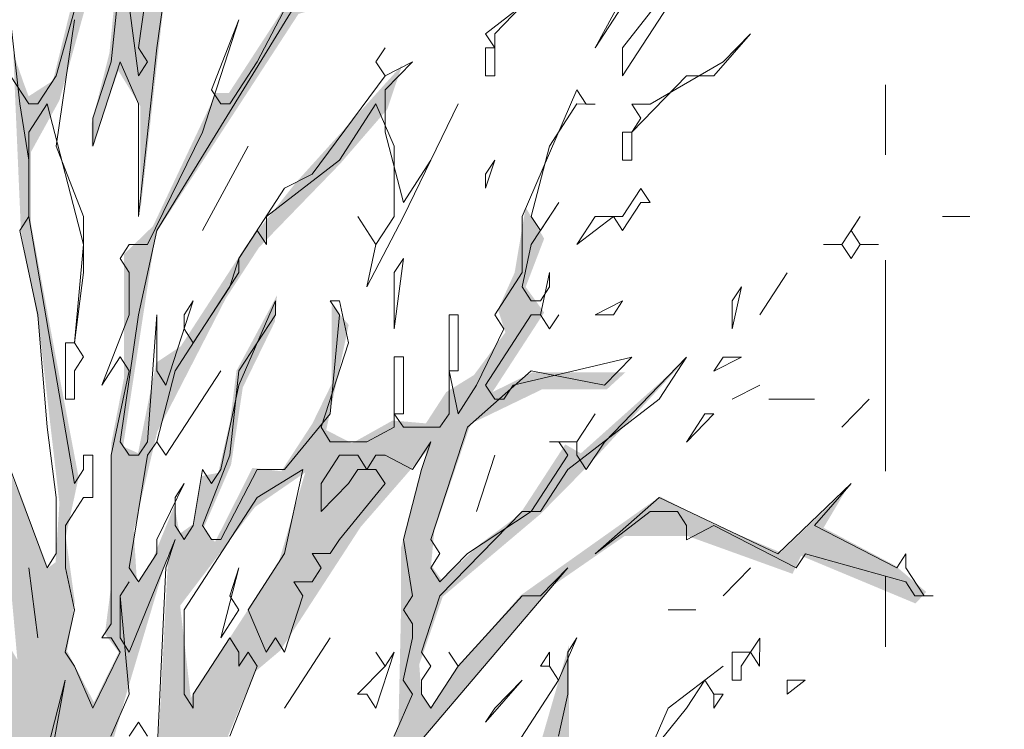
# Model space of a CAD drawing. Header units: metres. Extents: x -52 to 321, y -8 to 26.
# Tile 250 of 256: x 316.6 to 318, y 2.83 to 3.84. Entities that reach past the tile are written whole.
import ezdxf

# ---------------------------------------------------------------- set-up
doc = ezdxf.new("R2010")
doc.units = ezdxf.units.M
doc.header["$MEASUREMENT"] = 0
doc.linetypes.add('Schnittlinie', pattern=[0.6, 0.3, -0.15, 0, -0.15])
for name, color, linetype in [('60 Gelände 2D Übersicht', 7, 'Continuous'), ('70 PV-Anlage', 7, 'Continuous'), ('94 Genehmigungsplanung Bemaßung', 7, 'Continuous')]:
    doc.layers.add(name, color=color, linetype=linetype)
doc.styles.add('ERSTELLTER_STIL_2', font='arial.ttf')
doc.dimstyles.new('ERSTELLTER_STIL__1', dxfattribs={"dimtxt": 0.25, "dimasz": 0.19, "dimexe": 0.18, "dimexo": 0.1, "dimgap": 0, "dimtad": 1, "dimtih": 1, "dimtoh": 1, "dimzin": 0, "dimdsep": 46, "dimtxsty": 'ERSTELLTER_STIL_2', "dimblk": 'ARROWHEAD_6', "dimblk1": 'ARROWHEAD_6', "dimblk2": 'ARROWHEAD_6', "dimcen": 0.09, "dimclrd": 7, "dimclre": 7, "dimclrt": 7, "dimazin": 0, "dimtfac": 1, "dimtdec": 4, "dimtmove": 0, "dimatfit": 3, "dimfxl": 1, "dimtolj": 1, "dimtzin": 0, "dimarcsym": 0})

# ---------------------------------------------------------------- blocks, each defined once
blk = doc.blocks.new('Laubbäume 27[18]_2', base_point=(316.4916, -0.7656))
at = {"layer": '70 PV-Anlage', "linetype": 'Continuous', "lineweight": 0, "true_color": 0xffffff}
h = blk.add_hatch(color=7, dxfattribs=at)
h.paths.add_polyline_path([(318.0048, 1.7411), (317.9555, 1.7355), (317.9153, 1.6737), (317.8295, 1.6737), (317.7656, 1.6428), (317.698, 1.6119), (317.667, 1.5866), (317.5903, 1.6259), (317.53, 1.6259), (317.4908, 1.7004), (317.4442, 1.772), (317.4405, 1.8282), (317.4716, 1.8619), (317.5428, 1.8226), (317.6305, 1.8057), (317.6889, 1.7804), (317.6305, 1.8704), (317.5994, 1.8816), (317.5574, 1.8395), (317.4917, 1.8985), (317.4734, 1.9294), (317.5757, 1.9518), (317.6287, 1.994), (317.7145, 2.0221), (317.6506, 2.0221), (317.4935, 1.9743), (317.4469, 1.9195), (317.404, 1.8535), (317.3173, 1.7201), (317.2305, 1.5866), (317.1629, 1.4827), (317.1392, 1.4911), (317.0972, 1.4995), (317.0917, 1.5276), (317.0716, 1.5389), (317.0479, 1.5164), (317.0004, 1.5698), (317.1009, 1.6513), (317.1904, 1.7468), (317.163, 1.7327), (317.1374, 1.7355), (317.1155, 1.685), (317.0972, 1.7159), (317.0607, 1.7159), (316.9529, 1.5838), (316.889, 1.4855), (316.8781, 1.5136), (316.7995, 1.4968), (316.7849, 1.4687), (316.7721, 1.4968), (316.8397, 1.6541), (316.9146, 1.699), (316.9438, 1.7889), (317.04, 1.7968), (317.0671, 1.764), (317.117, 1.799), (317.2385, 1.786), (317.2572, 1.8148), (317.3034, 1.8216), (317.2932, 1.8374), (317.2058, 1.8374), (317.1376, 1.8374), (317.1053, 1.8058), (317.0789, 1.8035), (317.0642, 1.8171), (317.0847, 1.8555), (317.0304, 1.8126), (316.942, 1.8227), (316.984, 1.8676), (316.9671, 1.8946), (317.2118, 2.0772), (317.2629, 2.1193), (317.3031, 2.0744), (317.3798, 2.0435), (317.2958, 2.1221), (317.2885, 2.1839), (317.3159, 2.2345), (317.4912, 2.4368), (317.4575, 2.4916), (317.3963, 2.3975), (317.3177, 2.3385), (317.2977, 2.3609), (317.347, 2.5014), (317.3653, 2.7037), (317.3854, 2.8048), (317.3854, 2.9481), (317.3415, 2.7964), (317.1443, 2.2767), (317.031, 2.2121), (316.9854, 2.1194), (316.9616, 2.1306), (317.0182, 2.2711), (317.0091, 2.316), (316.9836, 2.3638), (316.9817, 2.42), (317.0531, 2.4551), (317.2015, 2.5878), (317.2662, 2.6873), (317.2522, 2.6931), (317.0937, 2.541), (317.029, 2.4746), (317.01, 2.4824), (317.1404, 2.7287), (317.1723, 2.6725), (317.1586, 2.724), (317.1662, 2.8012), (317.3595, 3.0307), (317.4645, 3.1032), (317.5543, 3.1032), (317.7035, 3.0494), (317.7156, 3.0751), (317.8785, 3.0072), (317.8937, 3.0236), (317.8496, 3.0611), (317.7476, 3.1149), (317.7796, 3.1688), (317.6867, 3.0798), (317.5924, 3.1196), (317.5148, 3.1594), (317.3169, 3.019), (317.2241, 2.9136), (317.1891, 2.8598), (317.1754, 2.8762), (317.1723, 2.9206), (317.2058, 3.0171), (317.3443, 3.1341), (317.4113, 3.202), (317.5513, 3.3542), (317.4022, 3.2208), (317.3801, 3.2336), (317.3154, 3.1341), (317.2591, 3.092), (317.2043, 3.0405), (317.1891, 3.0616), (317.1937, 3.1107), (317.2454, 3.2629), (317.3474, 3.3121), (317.4394, 3.3121), (317.4657, 3.3363), (317.3342, 3.3364), (317.2764, 3.308), (317.35, 3.4213), (317.3237, 3.4577), (317.35, 3.5265), (317.3237, 3.571), (317.308, 3.478), (317.2843, 3.4254), (317.2948, 3.393), (317.2501, 3.3323), (317.2106, 3.308), (317.1817, 3.2635), (317.1344, 3.2676), (317.0765, 3.2352), (317.0399, 3.254), (317.0719, 3.4038), (317.0476, 3.4319), (317.0476, 3.3195), (317.0202, 3.2633), (316.976, 3.1954), (316.9349, 3.2001), (316.8817, 3.0948), (316.8649, 3.1135), (316.9045, 3.2048), (316.9212, 3.3148), (316.9669, 3.4085), (316.9699, 3.4459), (316.9121, 3.3383), (316.903, 3.2657), (316.8862, 3.1931), (316.8619, 3.1884), (316.8512, 3.1205), (316.8314, 3.1065), (316.8238, 3.1463), (316.7934, 3.0714), (316.7706, 3.0362), (316.766, 3.1112), (316.7995, 3.2516), (316.8969, 3.4413), (316.9441, 3.5138), (317.0598, 3.6332), (317.1267, 3.7105), (317.148, 3.7737), (316.9958, 3.6051), (316.9273, 3.5185), (316.833, 3.3734), (316.798, 3.35), (316.7721, 3.2212), (316.7508, 3.2306), (316.7972, 3.5338), (317.0004, 3.8463), (317.0902, 3.872), (317.0963, 3.9118), (317.0004, 3.8861), (316.9015, 3.7339), (316.8832, 3.7339), (316.7934, 3.5443), (316.7523, 3.5045), (316.7523, 3.3289), (316.734, 3.2353), (316.734, 3.0339), (316.7249, 2.9637), (316.7447, 2.9379), (316.7094, 2.8664), (316.6711, 2.9395), (316.6821, 3.0097), (316.6693, 3.1024), (316.6875, 3.1867), (316.6529, 3.3693), (316.62, 3.5463), (316.62, 3.6503), (316.6602, 3.7233), (316.7315, 3.979), (316.7424, 3.9031), (316.7314, 3.7908), (316.7059, 3.6896), (316.7059, 3.6559), (316.7442, 3.7655), (316.7753, 3.7149), (316.7752, 3.5632), (316.8081, 3.8554), (316.8593, 4.0661), (316.8356, 4.0801), (316.8374, 4.1419), (316.8484, 4.1981), (316.8831, 4.2796), (316.8465, 4.2543), (316.8374, 4.3218), (316.8118, 4.1419), (316.8136, 4.0942), (316.7862, 3.9678), (316.7607, 3.9734), (316.7424, 4.1054), (316.7315, 4.1897), (316.695, 4.288), (316.6858, 4.2178), (316.7132, 4.1672), (316.7333, 4.0324), (316.6767, 3.8554), (316.6511, 3.7514), (316.6164, 3.729), (316.6091, 3.7486), (316.5945, 3.7908), (316.6054, 3.5379), (316.631, 3.4031), (316.6602, 3.1502), (316.6547, 3.0659), (316.6437, 3.0575), (316.5851, 3.2082), (316.5714, 3.433), (316.5805, 3.4779), (316.5806, 3.7673), (316.5568, 3.7786), (316.5568, 3.5426), (316.5422, 3.6465), (316.5258, 3.6409), (316.528, 3.7432), (316.5113, 3.9984), (316.528, 4.1179), (316.5722, 4.2607), (316.5798, 4.3684), (316.5798, 4.5721), (316.5798, 4.7078), (316.5585, 4.8202), (316.5524, 4.7453), (316.5631, 4.5931), (316.5494, 4.345), (316.5493, 4.2419), (316.5189, 4.2068), (316.4976, 4.3239), (316.4672, 4.5463), (316.4581, 4.6517), (316.4337, 4.8109), (316.4657, 4.3754), (316.5128, 4.1811), (316.5143, 4.1108), (316.5022, 4.0523), (316.4763, 4.0898), (316.417, 4.2513), (316.3789, 4.4152), (316.3607, 4.4995), (316.3424, 4.4972), (316.4093, 4.2279), (316.4869, 4.0312), (316.4945, 3.9797), (316.5112, 3.8603), (316.5112, 3.7196), (316.4555, 3.898), (316.3961, 3.9893), (316.3158, 4.1129), (316.272, 4.2169), (316.2866, 4.1242), (316.3514, 4.0244), (316.4619, 3.8544), (316.5239, 3.4864), (316.4837, 3.4864), (316.3961, 3.7308), (316.3267, 3.8404), (316.2281, 4.1298), (316.2281, 4.1944), (316.2007, 4.1495), (316.3221, 3.7912), (316.4162, 3.6465), (316.4728, 3.4414), (316.5002, 3.3712), (316.5002, 3.2981), (316.5221, 3.27), (316.5221, 3.1296), (316.5166, 3.093), (316.4947, 3.1324), (316.4454, 3.1942), (316.4107, 3.2279), (316.4837, 3.0678), (316.4837, 3.0088), (316.4526, 2.9975), (316.3851, 3.1998), (316.3595, 3.2504), (316.3449, 3.3375), (316.376, 3.3656), (316.3395, 3.4358), (316.3084, 3.5482), (316.2847, 3.537), (316.2354, 3.6381), (316.2117, 3.6409), (316.3212, 3.4302), (316.3048, 3.3824), (316.2692, 3.4232), (316.2153, 3.5061), (316.3029, 3.2869), (316.3047, 3.242), (316.2956, 3.2195), (316.3668, 2.9048), (316.4508, 2.6491), (316.4782, 2.5817), (316.47, 2.5606), (316.385, 2.6913), (316.3193, 2.8571), (316.344, 2.718), (316.4453, 2.5621), (316.4727, 2.4946), (316.4599, 2.4721), (316.3558, 2.593), (316.3193, 2.7475), (316.228, 2.888), (316.1796, 2.9456), (316.1276, 3.0257), (316.1093, 3.2279), (316.0856, 3.4724), (316.0756, 3.6929), (316.0181, 3.7814), (316.0455, 3.5258), (316.0546, 3.3797), (316.0929, 3.2251), (316.0819, 3.2027), (315.9961, 3.301), (315.9167, 3.4541), (315.8464, 3.5623), (315.9614, 3.2926), (316.029, 3.1437), (316.0226, 3.0861), (316.0947, 2.9751), (316.0984, 2.9498), (316.0691, 2.9414), (316.1732, 2.7447), (316.144, 2.7391), (316.1111, 2.7419), (316.1038, 2.7054), (316.06, 2.7588), (316.0235, 2.8149), (316.0655, 2.711), (316.1221, 2.6492), (316.1151, 2.6131), (316.0669, 2.6366), (316.0238, 2.7029), (315.9909, 2.7361), (316.0834, 2.5507), (316.0581, 2.4902), (316.0162, 2.3224), (315.9756, 2.3849), (315.9452, 2.4961), (315.935, 2.5624), (315.9236, 2.7205), (315.8856, 2.818), (315.8615, 2.8395), (315.9097, 2.7244), (315.9097, 2.5956), (315.9021, 2.5663), (315.8501, 2.7127), (315.8323, 2.7575), (315.8121, 2.8785), (315.812, 2.7478), (315.8754, 2.58), (315.9363, 2.4863), (315.9502, 2.3576), (315.9426, 2.3244), (315.8311, 2.582), (315.7911, 2.62), (315.6999, 2.9318), (315.6779, 2.9374), (315.6725, 2.8869), (315.6186, 2.9051), (315.5629, 2.9908), (315.5629, 3.1566), (315.5027, 3.342), (315.4844, 3.3308), (315.5538, 3.106), (315.5556, 3.0274), (315.5437, 2.9951), (315.6085, 2.8953), (315.6542, 2.8728), (315.7674, 2.6256), (315.7546, 2.62), (315.6615, 2.679), (315.6067, 2.752), (315.5884, 2.7492), (315.5063, 2.7801), (315.4515, 2.797), (315.7674, 2.5947), (315.8769, 2.384), (315.8678, 2.3587), (315.7893, 2.4036), (315.5336, 2.6762), (315.7181, 2.4598), (315.7071, 2.4317), (315.8623, 2.3334), (315.8605, 2.2772), (315.8988, 2.1508), (315.9116, 1.9822), (315.8928, 1.9661), (315.8274, 1.9942), (315.8091, 2.0574), (315.7619, 2.1991), (315.7249, 2.2561), (315.6563, 2.2561), (315.6457, 2.2357), (315.5576, 2.2642), (315.54, 2.2412), (315.2802, 2.6016), (315.2468, 2.6219), (315.2362, 2.6151), (315.275, 2.5935), (315.5062, 2.2618), (315.4438, 2.2227), (315.3989, 2.3179), (315.3339, 2.4179), (315.3265, 2.413), (315.391, 2.2959), (315.3603, 2.3008), (315.2758, 2.3463), (315.2166, 2.387), (315.1606, 2.387), (315.1796, 2.3675), (315.2272, 2.3398), (315.2526, 2.3463), (315.2853, 2.3203), (315.3456, 2.2959), (315.3751, 2.2699), (315.4829, 2.1512), (315.4998, 2.1106), (315.4385, 2.1106), (315.4058, 2.1024), (315.3572, 2.1366), (315.3392, 2.1285), (315.2568, 2.1724), (315.1331, 2.2602), (315.0824, 2.3529), (315.0898, 2.2927), (315.0792, 2.2521), (315.2377, 2.1577), (315.3973, 2.0943), (315.4702, 2.0764), (315.4597, 2.0553), (315.4882, 2.0374), (315.5004, 2.048), (315.5347, 1.9951), (315.5918, 1.9756), (315.6309, 1.9154), (315.6721, 1.8992), (315.6826, 1.8683), (315.6626, 1.8634), (315.6065, 1.8764), (315.577, 1.9219), (315.578, 1.8976), (315.5643, 1.8829), (315.5294, 1.8846), (315.4375, 1.9805), (315.2282, 2.0179), (315.243, 1.9919), (315.4216, 1.9642), (315.5558, 1.8488), (315.5886, 1.8764), (315.652, 1.7789), (315.6583, 1.7528), (315.6826, 1.7561), (315.7207, 1.6764), (315.7175, 1.6553), (315.7772, 1.6171), (315.8073, 1.5707), (315.7872, 1.5366), (315.7587, 1.5285), (315.7714, 1.5057), (315.7471, 1.5057), (315.7059, 1.5285), (315.6456, 1.5285), (315.6277, 1.5431), (315.616, 1.5122), (315.4808, 1.6), (315.2905, 1.761), (315.1569, 1.9326), (315.1986, 1.9968), (315.1516, 1.9748), (315.1204, 2.0228), (315.0697, 2.0716), (315.1363, 1.9334), (315.28, 1.7383), (315.2705, 1.7171), (315.2018, 1.6944), (315.337, 1.6635), (315.5697, 1.5005), (315.5317, 1.4986), (315.4746, 1.4986), (315.4949, 1.4596), (315.5532, 1.4693), (315.6129, 1.4908), (315.6725, 1.4712), (315.6763, 1.4459), (315.6509, 1.4459), (315.5913, 1.4595), (315.6407, 1.4147), (315.6775, 1.4264), (315.7739, 1.44), (315.8094, 1.4225), (315.8119, 1.399), (315.9147, 1.4205), (315.9464, 1.3912), (315.9451, 1.3561), (315.9629, 1.3581), (315.9908, 1.2956), (316.0072, 1.2761), (316.0047, 1.2625), (315.9502, 1.2371), (315.8576, 1.25), (315.8982, 1.2215), (315.9464, 1.2215), (316.0085, 1.2351), (316.0516, 1.202), (315.9907, 1.1825), (315.9514, 1.1766), (315.959, 1.1532), (316.0224, 1.1532), (316.0656, 1.159), (316.082, 1.1395), (316.0567, 1.0947), (316.0472, 0.9317), (315.9552, 0.7903), (315.9133, 0.7708), (315.9311, 0.7591), (315.9742, 0.7844), (316.0559, 0.939), (316.0736, 1.0203), (316.056, 1.0379), (316.0921, 1.1382), (316.1502, 1.0975), (316.203, 1.0162), (316.2118, 1.0366), (316.2303, 1.0366), (316.24, 1.0122), (316.3659, 0.9295), (316.4126, 0.8821), (316.4126, 0.817), (316.3642, 0.775), (316.4232, 0.8008), (316.4205, 0.8143), (316.436, 0.8367), (316.4628, 0.7954), (316.487, 0.2364), (316.4743, 0.2208), (316.4857, 0.053), (316.4857, -0.0036), (316.4997, -0.0172), (316.473, -0.462), (316.4857, -0.4796), (316.4615, -0.6825), (316.4398, -0.7432), (316.4343, -0.7657), (316.5512, -0.7095), (316.564, -0.7264), (316.5804, -0.7011), (316.6206, -0.7404), (316.6407, -0.7348), (316.6155, -0.6407), (316.6039, -0.0603), (316.6155, -0.0424), (316.5913, 0.5966), (316.5765, 0.6145), (316.6035, 0.7974), (316.6151, 0.8137), (316.6172, 0.8348), (316.6035, 0.8527), (316.6436, 0.9145), (316.6806, 0.8966), (316.6701, 0.9193), (316.6849, 1.0006), (316.7219, 1.0575), (316.7641, 1.0071), (316.7695, 0.9959), (316.7863, 1.0169), (316.9453, 0.7722), (316.9554, 0.7941), (316.8101, 1.0177), (316.7948, 1.0201), (316.7736, 1.0592), (316.7906, 1.077), (316.91, 1.0087), (317.0843, 0.7746), (317.1498, 0.7161), (317.1213, 0.76), (316.9396, 0.999), (316.8635, 1.0949), (316.8656, 1.1177), (316.8772, 1.1372), (316.8645, 1.1567), (316.8508, 1.1388), (316.8096, 1.1388), (316.7874, 1.1746), (316.805, 1.2102), (316.8525, 1.2186), (316.8999, 1.2551), (316.9858, 1.3254), (317.0424, 1.3816), (317.1136, 1.4125), (317.1611, 1.3984), (317.2542, 1.2832), (317.3177, 1.2436), (317.3478, 1.1972), (317.3732, 1.2118), (317.4345, 1.1679), (317.5095, 1.1533), (317.5497, 1.1435), (317.6321, 0.9744), (317.7082, 0.9029), (317.5698, 1.1305), (317.5803, 1.1484), (317.6332, 1.1338), (317.686, 1.1208), (317.7251, 1.1061), (317.7494, 1.1256), (317.7906, 1.1256), (317.8054, 1.1582), (317.7093, 1.1582), (317.6871, 1.1435), (317.4482, 1.1988), (317.4091, 1.1988), (317.3383, 1.2557), (317.3204, 1.2834), (317.32, 1.3001), (317.32, 1.331), (317.393, 1.3309), (317.4368, 1.2888), (317.4715, 1.2663), (317.5135, 1.2326), (317.5336, 1.2523), (317.5418, 1.29), (317.5318, 1.2804), (317.4606, 1.3197), (317.4131, 1.3562), (317.4588, 1.4096), (317.4843, 1.418), (317.5044, 1.3956), (317.541, 1.4644), (317.6131, 1.4644), (317.6724, 1.5557), (317.7638, 1.6119), (317.8934, 1.6343), (317.9573, 1.668)])
h.paths.add_polyline_path([(317.6298, 1.5088), (317.5126, 1.4784), (317.4852, 1.4362), (317.3467, 1.4807), (317.2919, 1.5346), (317.2661, 1.5018), (317.2174, 1.5042), (317.2295, 1.5229), (317.2463, 1.5838), (317.3178, 1.6212), (317.3087, 1.6399), (317.2813, 1.6399), (317.3193, 1.6938), (317.3245, 1.7271), (317.3985, 1.7991), (317.4974, 1.6165), (317.4898, 1.5931), (317.5019, 1.5697), (317.5537, 1.579), (317.5735, 1.6071), (317.6541, 1.5603)], flags=0)
h.paths.add_polyline_path([(317.2551, 1.4578), (317.266, 1.4382), (317.3067, 1.418), (317.3181, 1.4354), (317.3057, 1.4545), (317.4232, 1.3989), (317.3573, 1.3576), (317.3439, 1.3783), (317.317, 1.3783), (317.2551, 1.4365)], flags=0)
h.paths.add_polyline_path([(317.2144, 1.4196), (317.2926, 1.3173), (317.2795, 1.2971), (317.1751, 1.4191)], flags=0)
h.paths.add_polyline_path([(316.8907, 1.3399), (316.9037, 1.3599), (316.9037, 1.4198), (316.9541, 1.5187), (316.9673, 1.4985), (316.9808, 1.5194), (316.9931, 1.5169), (317.0069, 1.4787), (317.0706, 1.496), (317.1355, 1.4588), (317.0695, 1.4769), (316.9028, 1.3195)], flags=0)
h.paths.add_polyline_path([(316.8889, 1.4579), (316.799, 1.2977), (316.799, 1.4175)], flags=0)
h.paths.add_polyline_path([(316.6569, 1.2193), (316.6722, 1.2494), (316.6803, 1.2984), (316.6928, 1.2791), (316.7049, 1.2775), (316.7179, 1.2974), (316.71, 1.3121), (316.7219, 1.3775), (316.7738, 1.418), (316.758, 1.271), (316.7217, 1.2151), (316.7217, 1.2402), (316.7075, 1.2566), (316.6697, 1.1984)], flags=0)
h.paths.add_polyline_path([(316.6684, 1.3781), (316.6187, 1.2984), (316.6281, 1.2768), (316.5792, 1.2383), (316.6047, 1.2964), (316.5928, 1.32), (316.6047, 1.3553), (316.6553, 1.3964)], flags=0)
h.paths.add_polyline_path([(316.9383, 2.0003), (317.0071, 2.1159), (317.1358, 2.2374), (317.1388, 2.1963), (317.1496, 2.1796), (317.1634, 2.2008), (317.1634, 2.2544), (317.2, 2.2962), (317.2254, 2.2779), (317.2118, 2.1701), (317.1231, 2.1172), (317.1231, 2.1381), (317.1105, 2.1574), (317.0725, 2.0989), (316.9181, 1.9608)], flags=0)
h.paths.add_polyline_path([(317.3137, 2.4449), (317.2755, 2.3772), (317.252, 2.3614), (317.2432, 2.3726), (317.2432, 2.4393), (317.3181, 2.656), (317.3181, 2.5759), (317.3291, 2.5172), (317.2917, 2.4731)], flags=0)
h.paths.add_polyline_path([(317.2682, 2.2812), (317.3695, 2.3376), (317.2652, 2.2157)], flags=0)
h.paths.add_polyline_path([(316.9052, 1.8986), (316.9206, 1.8738), (316.9346, 1.8794), (316.8748, 1.7749)], flags=0)
h.paths.add_polyline_path([(315.7872, 2.0496), (315.7477, 2.052), (315.7073, 2.114), (315.6914, 2.0965), (315.6777, 2.0965), (315.6107, 2.1363), (315.6046, 2.1175), (315.5787, 2.162), (315.5377, 2.1199), (315.4692, 2.2252), (315.5179, 2.2159), (315.5422, 2.1971), (315.562, 2.2369), (315.6244, 2.1971), (315.7325, 2.2088), (315.772, 2.148), (315.7735, 2.0707)], flags=0)
h.paths.add_polyline_path([(316.0505, 1.8038), (315.7598, 1.8319), (315.7507, 1.8576), (315.7294, 1.8553), (315.7294, 1.9138), (315.8557, 1.8951), (315.9105, 1.8366)], flags=0)
h.paths.add_polyline_path([(315.8831, 1.9302), (315.6883, 1.9513), (315.6487, 1.9513), (315.6183, 1.9934), (315.6, 1.9817), (315.5437, 2.0309), (315.5666, 2.0754), (315.6427, 2.059), (315.737, 2.0098)], flags=0)
h.paths.add_polyline_path([(316.0064, 2.1433), (316.1251, 1.8974), (316.0261, 1.8974), (315.9942, 1.8998), (315.9546, 1.9302), (315.9364, 2.0356)], flags=0)
h.paths.add_polyline_path([(315.9775, 2.2065), (315.9508, 2.1655), (315.9257, 2.0941), (315.9151, 2.1152), (315.9135, 2.1573), (315.9029, 2.2603), (315.9151, 2.2627)], flags=0)
h.paths.add_polyline_path([(316.332, 1.7616), (316.3153, 1.7569), (316.2027, 1.8529), (316.1099, 2.059), (316.0201, 2.2229), (316.0277, 2.2369), (316.0307, 2.3001), (316.046, 2.3633), (316.084, 2.4406), (316.0916, 2.4804), (316.1175, 2.4851), (316.1449, 2.4968), (316.1221, 2.4382), (316.224, 2.1596), (316.2651, 1.9817)], flags=0)
h.paths.add_polyline_path([(316.1996, 1.5462), (316.1372, 1.5345), (315.982, 1.6165), (315.9683, 1.7452), (316.0231, 1.7593), (316.0505, 1.7382), (316.0383, 1.7125), (316.0992, 1.682)], flags=0)
h.paths.add_polyline_path([(315.9287, 1.7804), (315.9409, 1.6469), (315.8222, 1.7757)], flags=0)
h.paths.add_polyline_path([(316.3792, 1.4713), (316.2818, 1.4994), (316.2681, 1.5228), (316.2833, 1.5415), (316.3457, 1.5415)], flags=0)
h.paths.add_polyline_path([(316.2924, 1.3659), (316.2437, 1.3449), (316.1646, 1.3449), (316.1326, 1.3402), (316.0535, 1.4198), (316.0094, 1.4221), (316.0078, 1.483), (316.0626, 1.4971), (316.0961, 1.476), (316.087, 1.4573), (316.1007, 1.4385), (316.1509, 1.4596), (316.2331, 1.4291)], flags=0)
h.paths.add_polyline_path([(315.9089, 1.6235), (315.8359, 1.6071), (315.7864, 1.6294), (315.6472, 1.8436), (315.67, 1.8436), (315.705, 1.8015), (315.7355, 1.8225)], flags=0)
h.paths.add_polyline_path([(316.1235, 1.2465), (316.0352, 1.3566), (316.0459, 1.3636), (316.1539, 1.277), (316.2452, 1.2348), (316.2117, 1.2161), (316.163, 1.1927)], flags=0)
h.paths.add_polyline_path([(316.9724, 2.2975), (316.984, 2.2975), (316.966, 2.2129), (316.8783, 2.0048), (316.8857, 1.9739), (316.8608, 1.9357), (316.8011, 1.9187), (316.771, 1.8723), (316.7103, 1.8643), (316.8037, 1.9824), (316.8357, 2.1018), (316.9523, 2.2129), (316.9523, 2.265), (316.9417, 2.2731), (316.911, 2.226), (316.8783, 2.2243), (316.9539, 2.3406)], flags=0)
h.paths.add_polyline_path([(316.6563, 2.0016), (316.6563, 2.0374), (316.6796, 2.0585), (316.6828, 2.1057), (316.6933, 2.1642), (316.6796, 2.2211), (316.7229, 2.2878), (316.705, 2.3252), (316.7092, 2.356), (316.7695, 2.4812), (316.7599, 2.4942), (316.7462, 2.4975), (316.7314, 2.478), (316.7325, 2.5154), (316.8667, 2.7723), (316.8667, 2.6308), (316.8197, 2.5585), (316.8456, 2.5251), (316.8635, 2.5414), (316.8995, 2.6178), (316.9259, 2.6145), (317.0041, 2.7348), (316.9956, 2.7544), (316.8952, 2.6714), (316.9153, 2.7186), (316.9005, 2.756), (316.9005, 2.8196), (316.9381, 2.9095), (316.9747, 2.9404), (317.0888, 3.116), (317.1829, 3.2241), (317.1463, 3.0865), (317.1463, 2.9966), (317.1427, 2.8336), (317.0568, 2.6566), (316.865, 2.2914), (316.7098, 2.0217)], flags=0)
h.paths.add_polyline_path([(316.4055, 1.9981), (316.3446, 2.1015), (316.3446, 2.162), (316.3319, 2.2225), (316.3319, 2.3142), (316.3859, 2.1667), (316.4232, 2.0195)], flags=0)
h.paths.add_polyline_path([(316.5549, 2.3696), (316.5123, 2.5054), (316.5428, 2.7864), (316.5504, 2.6178), (316.5778, 2.4071), (316.5504, 2.3485)], flags=0)
h.paths.add_polyline_path([(316.485, 2.7021), (316.4637, 2.6763), (316.3754, 2.9737), (316.4469, 2.9105), (316.4652, 2.9128)], flags=0)
h.paths.add_polyline_path([(316.4211, 3.0065), (316.3541, 3.0416), (316.3207, 3.1727), (316.3328, 3.2102), (316.2978, 3.353), (316.3252, 3.374), (316.3465, 3.2312)], flags=0)
h.paths.add_polyline_path([(316.6158, 2.4305), (316.6402, 2.5148), (316.6295, 2.5335), (316.6341, 2.585), (316.66, 2.688), (316.6813, 2.8168), (316.6645, 2.5312)], flags=0)
h.paths.add_polyline_path([(316.6295, 2.2057), (316.6356, 2.2783), (316.6813, 2.4281), (316.6462, 2.2291), (316.6386, 2.1847)], flags=0)
h.paths.add_polyline_path([(316.7224, 2.6131), (316.7346, 2.8051), (316.7559, 2.88), (316.8152, 3.079), (316.7985, 2.7606)], flags=0)
h.paths.add_polyline_path([(316.8472, 2.873), (316.832, 3.0041), (316.9385, 3.1445), (317.01, 3.1937), (316.972, 3.0649)], flags=0)
h.paths.add_polyline_path([(316.6004, 2.927), (316.5803, 2.9607), (316.5493, 3.2304), (316.5493, 3.3372), (316.5639, 3.3344)], flags=0)
h.paths.add_polyline_path([(316.584, 2.5955), (316.5529, 2.913), (316.5749, 2.8933), (316.5913, 2.5702)], flags=0)
h.paths.add_polyline_path([(316.4926, 2.1881), (316.4287, 2.2415), (316.3958, 2.4326), (316.478, 2.2443)], flags=0)
h.paths.add_polyline_path([(316.3666, 2.4241), (316.352, 2.4241), (316.3319, 2.4578), (316.3319, 2.5843)], flags=0)
h.paths.add_polyline_path([(316.4067, 1.7751), (316.383, 1.7526), (316.3574, 1.8229), (316.3483, 1.9915), (316.4122, 1.8229)], flags=0)
h.paths.add_polyline_path([(316.2881, 2.2415), (316.2388, 2.3005), (316.195, 2.3989), (316.1658, 2.5871), (316.1566, 2.663), (316.1767, 2.7107), (316.2662, 2.6292), (316.2899, 2.5927)], flags=0)
h.paths.add_polyline_path([(316.2755, 2.706), (316.2572, 2.7032), (316.1422, 2.8577), (316.1367, 2.942), (316.1979, 2.8479), (316.2417, 2.7805), (316.2864, 2.7257)], flags=0)
h.paths.add_polyline_path([(316.8253, 1.6646), (316.7765, 1.5895), (316.7365, 1.606), (316.7378, 1.6665), (316.786, 1.7094), (316.8367, 1.7875), (316.8025, 1.7172), (316.8291, 1.6899)], flags=0)
h.paths.add_polyline_path([(316.7048, 1.6334), (316.7187, 1.53), (316.6674, 1.4509), (316.6706, 1.5026), (316.6484, 1.5368), (316.6312, 1.5514), (316.6515, 1.5826), (316.6706, 1.5651), (316.6845, 1.5417), (316.6934, 1.5592), (316.6858, 1.6217)], flags=0)
h.paths.add_polyline_path([(316.249, 1.1885), (316.2906, 1.2154), (316.363, 1.1682), (316.4046, 1.1413), (316.4353, 1.057), (316.4199, 1.0334), (316.4002, 1.0435), (316.3421, 1.1328), (316.2862, 1.1548), (316.2402, 1.1682)], flags=0)
h.paths.add_polyline_path([(316.4257, 1.1956), (316.348, 1.2803), (316.3309, 1.3547), (316.3059, 1.4008), (316.3059, 1.4215), (316.3364, 1.4187), (316.3719, 1.3556), (316.4092, 1.2982), (316.4227, 1.2803)], flags=0)
at = {"layer": '70 PV-Anlage', "color": 8, "linetype": 'Continuous', "lineweight": 18}
for p, q in [((316.7338, 4.0381), (316.6557, 3.7581)), ((317.4227, 3.798), (317.5528, 4.038)), ((317.6178, 3.998), (317.4617, 3.798)), ((316.7727, 3.7981), (316.7987, 3.9781)), ((316.7987, 3.7981), (316.8247, 3.9781)), ((317.4617, 3.758), (317.6047, 3.978)), ((316.7467, 3.8981), (316.7337, 3.7781)), ((316.7987, 3.5381), (317.0197, 3.8981)), ((316.9937, 3.8781), (316.9417, 3.7781)), ((316.7597, 3.8581), (316.7727, 3.7581)), ((317.3187, 3.8581), (317.2667, 3.8181)), ((317.2797, 3.8181), (317.3187, 3.8581)), ((317.4617, 3.858), (317.4227, 3.798)), ((316.5907, 3.8381), (316.6037, 3.7181)), ((316.6557, 3.6581), (316.6817, 3.8381)), ((316.9157, 3.8381), (316.8637, 3.6781)), ((316.8767, 3.7381), (316.9157, 3.8381)), ((317.2667, 3.8181), (317.2797, 3.7981)), ((317.2797, 3.7581), (317.2797, 3.8181)), ((317.5917, 3.758), (317.6437, 3.818)), ((317.6437, 3.818), (317.6047, 3.778)), ((316.7727, 3.5581), (316.7987, 3.7981)), ((316.7857, 3.7781), (316.7727, 3.7981)), ((317.1107, 3.7781), (317.1237, 3.7981)), ((317.1237, 3.7981), (317.1107, 3.7781)), ((317.2797, 3.7981), (317.2667, 3.7981)), ((317.2667, 3.7981), (317.2667, 3.7581)), ((317.4617, 3.798), (317.4617, 3.758)), ((316.7337, 3.7781), (316.7077, 3.6981)), ((316.7077, 3.6581), (316.7467, 3.7781)), ((316.7467, 3.7781), (316.7727, 3.7181)), ((316.7727, 3.7581), (316.7857, 3.7781)), ((316.9417, 3.7781), (316.9027, 3.7181)), ((317.1237, 3.7581), (317.1107, 3.7781)), ((317.1107, 3.7781), (317.1237, 3.7581)), ((317.1237, 3.7381), (317.1627, 3.7781)), ((317.1627, 3.7781), (317.1237, 3.7581)), ((317.6047, 3.778), (317.5007, 3.718)), ((316.6167, 3.7181), (316.5907, 3.7581)), ((316.6557, 3.7581), (316.6297, 3.7181)), ((317.1237, 3.7581), (317.0197, 3.6181)), ((317.2667, 3.7581), (317.2797, 3.7581)), ((317.4747, 3.678), (317.5527, 3.758)), ((317.5527, 3.758), (317.5917, 3.758)), ((316.8897, 3.7181), (316.8767, 3.7381)), ((317.1237, 3.6781), (317.1237, 3.7381)), ((317.3967, 3.7381), (317.3187, 3.5581)), ((317.4097, 3.718), (317.3967, 3.7381)), ((316.6037, 3.7181), (316.6167, 3.6381)), ((316.6297, 3.7181), (316.6167, 3.7181)), ((316.6167, 3.6781), (316.6427, 3.7181)), ((316.6427, 3.7181), (316.6947, 3.5181)), ((316.7727, 3.7181), (316.7727, 3.5581)), ((316.9027, 3.7181), (316.8897, 3.7181)), ((317.0587, 3.6381), (317.1107, 3.7181)), ((317.1107, 3.7181), (317.1367, 3.6581)), ((317.1497, 3.5581), (317.2277, 3.7181)), ((317.2277, 3.7181), (317.1887, 3.6381)), ((317.3577, 3.6581), (317.3967, 3.7181)), ((317.3967, 3.7181), (317.4227, 3.718)), ((317.4227, 3.718), (317.4097, 3.718)), ((317.5007, 3.718), (317.4747, 3.718)), ((317.4747, 3.718), (317.4877, 3.698)), ((316.7077, 3.6981), (316.7077, 3.6581)), ((317.4877, 3.698), (317.4747, 3.678)), ((316.6167, 3.5581), (316.6167, 3.6781)), ((316.8637, 3.6781), (316.7857, 3.5181)), ((317.1497, 3.5781), (317.1237, 3.6781)), ((317.4747, 3.678), (317.4617, 3.678)), ((317.4617, 3.678), (317.4617, 3.638)), ((317.4747, 3.638), (317.4747, 3.678)), ((316.6947, 3.5581), (316.6557, 3.6581)), ((316.9287, 3.6581), (316.8637, 3.5381)), ((316.8637, 3.5381), (316.9287, 3.6581)), ((317.1367, 3.6581), (317.1367, 3.5581)), ((317.3317, 3.5581), (317.3577, 3.6581)), ((316.6167, 3.6381), (316.6167, 3.5581)), ((316.9547, 3.5581), (317.0587, 3.6381)), ((317.1887, 3.6381), (317.1497, 3.5781)), ((317.2667, 3.5981), (317.2797, 3.6381)), ((317.2797, 3.6381), (317.2667, 3.6181)), ((317.4617, 3.638), (317.4747, 3.638)), ((317.0197, 3.6181), (316.9807, 3.5981)), ((317.2667, 3.6181), (317.2667, 3.5981)), ((316.9807, 3.5981), (316.9157, 3.4981)), ((317.4877, 3.598), (317.4617, 3.558)), ((317.5007, 3.578), (317.4877, 3.598)), ((317.3317, 3.5181), (317.3707, 3.5781)), ((317.3707, 3.5781), (317.3447, 3.5381)), ((317.4617, 3.538), (317.4877, 3.578)), ((317.4877, 3.578), (317.5007, 3.578)), ((316.6167, 3.5581), (316.6037, 3.5381)), ((316.6817, 3.1781), (316.6167, 3.5581)), ((316.6947, 3.4781), (316.6947, 3.5581)), ((316.9547, 3.5181), (316.9547, 3.5581)), ((317.1107, 3.5181), (317.0847, 3.5581)), ((317.0847, 3.5581), (317.1107, 3.5181)), ((317.0977, 3.4581), (317.1497, 3.5581)), ((317.1367, 3.5581), (317.1107, 3.5181)), ((317.3187, 3.5581), (317.3187, 3.4781)), ((317.3447, 3.5381), (317.3317, 3.5581)), ((317.4227, 3.558), (317.3967, 3.5181)), ((317.3967, 3.5181), (317.4487, 3.558)), ((317.4617, 3.558), (317.4227, 3.558)), ((317.4487, 3.558), (317.4617, 3.538)), ((317.7997, 3.558), (317.7737, 3.518)), ((317.7867, 3.538), (317.7997, 3.558)), ((317.9557, 3.558), (317.9167, 3.558)), ((317.9167, 3.558), (317.9557, 3.558)), ((316.6037, 3.5381), (316.6297, 3.4181)), ((316.7727, 3.4181), (316.7987, 3.5381)), ((316.9157, 3.4981), (316.9417, 3.5381)), ((316.9417, 3.5381), (316.9547, 3.5181)), ((317.7997, 3.518), (317.7867, 3.538)), ((316.6947, 3.5181), (316.6817, 3.3781)), ((316.7597, 3.5181), (316.7467, 3.4981)), ((316.7857, 3.5181), (316.7597, 3.5181)), ((317.1107, 3.5181), (317.0977, 3.4581)), ((317.3187, 3.4581), (317.3317, 3.5181)), ((317.7477, 3.518), (317.7737, 3.518)), ((317.7737, 3.518), (317.7477, 3.518)), ((317.7737, 3.518), (317.7867, 3.498)), ((317.7867, 3.498), (317.7997, 3.518)), ((317.7997, 3.518), (317.8257, 3.518)), ((317.8257, 3.518), (317.7997, 3.518)), ((316.7467, 3.4981), (316.7597, 3.4781)), ((316.9157, 3.4981), (316.9027, 3.4581)), ((316.9157, 3.4781), (316.9157, 3.4981)), ((317.1367, 3.3981), (317.1497, 3.4981)), ((317.1497, 3.4981), (317.1367, 3.4781)), ((316.6817, 3.3781), (316.6947, 3.4781)), ((316.7597, 3.4781), (316.7597, 3.4181)), ((316.8247, 3.3381), (316.9157, 3.4781)), ((317.1367, 3.4781), (317.1367, 3.3981)), ((317.3187, 3.4781), (317.2797, 3.4181)), ((317.3447, 3.4181), (317.3577, 3.4781)), ((317.3577, 3.4781), (317.3577, 3.4581)), ((317.6957, 3.478), (317.6567, 3.418)), ((317.6567, 3.418), (317.6957, 3.478)), ((316.9027, 3.4581), (316.8507, 3.3781)), ((317.3317, 3.4381), (317.3187, 3.4581)), ((317.3577, 3.4581), (317.3447, 3.4381)), ((317.6177, 3.398), (317.6307, 3.458)), ((317.6307, 3.458), (317.6177, 3.438)), ((316.8507, 3.4381), (316.8117, 3.3181)), ((316.8377, 3.4181), (316.8507, 3.4381)), ((316.9677, 3.4381), (316.9157, 3.3181)), ((316.9677, 3.4181), (316.9677, 3.4381)), ((317.0587, 3.4381), (317.0457, 3.4381)), ((317.0457, 3.4381), (317.0587, 3.4181)), ((317.0717, 3.3781), (317.0587, 3.4381)), ((317.3447, 3.4381), (317.3317, 3.4381)), ((317.4227, 3.418), (317.4617, 3.438)), ((317.4617, 3.438), (317.4487, 3.418)), ((317.6177, 3.438), (317.6177, 3.398)), ((316.6297, 3.4181), (316.6427, 3.2581)), ((316.7597, 3.4181), (316.7207, 3.3181)), ((316.7467, 3.2371), (316.7727, 3.4181)), ((316.7987, 3.4181), (316.7857, 3.2371)), ((316.7987, 3.3381), (316.7987, 3.4181)), ((316.8377, 3.3981), (316.8377, 3.4181)), ((316.9157, 3.3381), (316.9677, 3.4181)), ((317.0587, 3.4181), (317.0457, 3.2771)), ((317.2277, 3.4181), (317.2147, 3.4181)), ((317.2147, 3.4181), (317.2147, 3.2771)), ((317.2277, 3.3381), (317.2277, 3.4181)), ((317.2667, 3.3181), (317.3317, 3.4181)), ((317.2797, 3.4181), (317.2927, 3.3981)), ((317.3317, 3.4181), (317.3447, 3.4181)), ((317.3447, 3.4181), (317.3577, 3.3981)), ((317.3577, 3.3981), (317.3447, 3.4181)), ((317.3577, 3.3981), (317.3707, 3.4181)), ((317.3707, 3.4181), (317.3577, 3.3981)), ((317.4487, 3.418), (317.4227, 3.418)), ((316.8507, 3.3781), (316.8377, 3.3981)), ((317.2927, 3.3981), (317.2537, 3.3181)), ((316.6817, 3.3781), (316.6687, 3.3781)), ((316.6687, 3.3781), (316.6687, 3.2981)), ((316.6947, 3.3581), (316.6817, 3.3781)), ((317.0327, 3.2581), (317.0717, 3.3781)), ((316.6817, 3.3381), (316.6947, 3.3581)), ((316.7207, 3.3181), (316.7467, 3.3581)), ((316.7467, 3.3581), (316.7597, 3.3381)), ((317.1497, 3.3581), (317.1367, 3.3581)), ((317.1367, 3.3581), (317.1367, 3.2581)), ((317.1497, 3.2771), (317.1497, 3.3581)), ((317.4747, 3.358), (317.3057, 3.3181)), ((317.5527, 3.358), (317.4357, 3.237)), ((317.4357, 3.318), (317.4747, 3.358)), ((317.5137, 3.298), (317.5527, 3.358)), ((317.5917, 3.338), (317.6307, 3.358)), ((317.6047, 3.358), (317.5917, 3.338)), ((317.6307, 3.358), (317.6047, 3.358)), ((316.6817, 3.2981), (316.6817, 3.3381)), ((316.7597, 3.3381), (316.7337, 3.2181)), ((316.7987, 3.2371), (316.8247, 3.3381)), ((316.8117, 3.3181), (316.7987, 3.3381)), ((316.8117, 3.2181), (316.8897, 3.3381)), ((316.8897, 3.3381), (316.8117, 3.2181)), ((316.9027, 3.2181), (316.9157, 3.3381)), ((317.2277, 3.2771), (317.2147, 3.3381)), ((317.2147, 3.3381), (317.2277, 3.3381)), ((317.2407, 3.2581), (317.3317, 3.3381)), ((317.3317, 3.3381), (317.4357, 3.318)), ((316.9157, 3.3181), (316.8897, 3.1981)), ((317.2537, 3.3181), (317.2277, 3.2771)), ((317.2797, 3.2981), (317.2667, 3.3181)), ((317.3057, 3.3181), (317.2927, 3.2981)), ((317.6567, 3.318), (317.6177, 3.298)), ((317.6177, 3.298), (317.6567, 3.318)), ((316.6687, 3.2981), (316.6817, 3.2981)), ((317.2927, 3.2981), (317.2797, 3.2981)), ((317.3837, 3.1981), (317.5137, 3.298)), ((317.7347, 3.298), (317.6697, 3.298)), ((317.6697, 3.298), (317.7347, 3.298)), ((317.8127, 3.298), (317.7737, 3.258)), ((317.7737, 3.258), (317.8127, 3.298)), ((317.0457, 3.2771), (316.9807, 3.1981)), ((317.1497, 3.2581), (317.1367, 3.2771)), ((317.1367, 3.2771), (317.1497, 3.2771)), ((317.2147, 3.2771), (317.2017, 3.2581)), ((317.3967, 3.2371), (317.4227, 3.277)), ((317.4227, 3.277), (317.3967, 3.2371)), ((317.5527, 3.237), (317.5917, 3.277)), ((317.5787, 3.277), (317.5527, 3.237)), ((317.5917, 3.277), (317.5787, 3.277)), ((316.6427, 3.2581), (316.6557, 3.1581)), ((317.0457, 3.2371), (317.0327, 3.2581)), ((317.1367, 3.2581), (317.0977, 3.2371)), ((317.2017, 3.2581), (317.1497, 3.2581)), ((317.1887, 3.0981), (317.2407, 3.2581)), ((316.7597, 3.2181), (316.7467, 3.2371)), ((316.7857, 3.2371), (316.7727, 3.2181)), ((316.7857, 3.2181), (316.7987, 3.2371)), ((316.7987, 3.2371), (316.8117, 3.2181)), ((316.8117, 3.2181), (316.7987, 3.2371)), ((317.0977, 3.2371), (317.0457, 3.2371)), ((317.1887, 3.2371), (317.1627, 3.1981)), ((317.1757, 3.1981), (317.1887, 3.2371)), ((317.3967, 3.2371), (317.3577, 3.2371)), ((317.3577, 3.2371), (317.3707, 3.2371)), ((317.3707, 3.2371), (317.3837, 3.2181)), ((317.3967, 3.2181), (317.3967, 3.2371)), ((317.4357, 3.237), (317.4097, 3.198)), ((316.7077, 3.2181), (316.6947, 3.2181)), ((316.6947, 3.2181), (316.6947, 3.1981)), ((316.7077, 3.1581), (316.7077, 3.2181)), ((316.7337, 3.2181), (316.7337, 2.9781)), ((316.7597, 3.0581), (316.7857, 3.2181)), ((316.7727, 3.2181), (316.7597, 3.2181)), ((316.8637, 3.1181), (316.9027, 3.2181)), ((317.0587, 3.2181), (317.0327, 3.1781)), ((317.0847, 3.2181), (317.0587, 3.2181)), ((317.0977, 3.1981), (317.0847, 3.2181)), ((317.1107, 3.2181), (317.0977, 3.1981)), ((317.1237, 3.2181), (317.1107, 3.2181)), ((317.1627, 3.1981), (317.1237, 3.2181)), ((317.2537, 3.1381), (317.2797, 3.2181)), ((317.2797, 3.2181), (317.2537, 3.1381)), ((317.3837, 3.2181), (317.3317, 3.1381)), ((317.4097, 3.198), (317.3967, 3.2181)), ((316.6427, 3.0581), (316.5907, 3.1981)), ((316.6947, 3.1981), (316.6817, 3.1781)), ((316.8637, 3.1981), (316.8507, 3.1181)), ((316.8767, 3.1781), (316.8637, 3.1981)), ((316.8897, 3.1981), (316.8767, 3.1781)), ((316.9417, 3.1981), (316.8897, 3.0981)), ((316.9807, 3.1981), (316.9417, 3.1981)), ((317.0067, 3.1981), (316.9417, 3.1581)), ((316.9807, 3.0781), (317.0067, 3.1981)), ((317.0717, 3.1781), (317.0847, 3.1981)), ((317.0847, 3.1981), (317.1107, 3.1981)), ((317.1107, 3.1981), (317.1237, 3.1781)), ((317.1497, 3.0981), (317.1757, 3.1981)), ((317.3447, 3.1381), (317.3837, 3.1981)), ((316.8377, 3.1781), (316.7987, 3.0981)), ((316.8247, 3.1581), (316.8377, 3.1781)), ((317.0327, 3.1781), (317.0327, 3.1381)), ((317.0327, 3.1381), (317.0717, 3.1781)), ((317.1237, 3.1781), (317.0587, 3.0981)), ((317.7867, 3.178), (317.6827, 3.078)), ((317.7347, 3.118), (317.7867, 3.178)), ((316.6557, 3.1581), (316.6557, 3.0781)), ((316.6687, 3.1181), (316.6947, 3.1581)), ((316.6947, 3.1581), (316.7077, 3.1581)), ((316.8247, 3.1181), (316.8247, 3.1581)), ((316.9417, 3.1581), (316.8377, 2.9981)), ((317.5137, 3.158), (317.4227, 3.078)), ((317.6827, 3.078), (317.5137, 3.158)), ((317.2017, 3.0181), (317.3187, 3.1381)), ((317.3317, 3.1381), (317.2407, 3.0781)), ((317.3187, 3.1381), (317.3447, 3.1381)), ((317.4227, 3.078), (317.5007, 3.138)), ((317.5007, 3.138), (317.5397, 3.138)), ((317.5397, 3.138), (317.5527, 3.118)), ((316.6687, 3.0581), (316.6687, 3.1181)), ((316.8377, 3.0981), (316.8247, 3.1181)), ((316.8507, 3.1181), (316.8377, 3.0981)), ((316.8767, 3.0981), (316.8637, 3.1181)), ((317.5527, 3.118), (317.5527, 3.098)), ((317.5527, 3.098), (317.5917, 3.118)), ((317.5917, 3.118), (317.7087, 3.058)), ((317.8517, 3.058), (317.7347, 3.118)), ((316.8247, 3.0981), (316.7596, 2.9381)), ((316.7987, 3.0981), (316.7987, 3.0781)), ((316.8117, 3.0581), (316.8247, 3.0981)), ((316.8897, 3.0981), (316.8767, 3.0981)), ((317.0587, 3.0981), (317.0457, 3.0781)), ((317.1627, 3.0181), (317.1497, 3.0981)), ((317.2017, 3.0781), (317.1887, 3.0981)), ((316.6557, 3.0781), (316.6427, 3.0581)), ((316.7987, 3.0781), (316.7727, 3.0381)), ((316.9287, 2.9981), (316.9807, 3.0781)), ((317.0457, 3.0781), (317.0197, 3.0781)), ((317.0197, 3.0781), (317.0327, 3.0581)), ((317.1887, 3.0581), (317.2017, 3.0781)), ((317.2407, 3.0781), (317.2017, 3.0381)), ((317.7087, 3.058), (317.7217, 3.078)), ((317.7217, 3.078), (317.8647, 3.038)), ((317.8647, 3.078), (317.8517, 3.058)), ((317.8647, 3.058), (317.8647, 3.078)), ((316.6167, 3.0581), (316.6297, 2.9581)), ((316.6297, 2.9581), (316.6167, 3.0581)), ((316.6817, 2.9981), (316.6687, 3.0581)), ((316.7727, 3.0381), (316.7597, 3.0581)), ((316.7986, 2.7781), (316.8117, 3.0581)), ((316.9157, 3.0581), (316.8897, 2.9581)), ((316.9027, 3.0181), (316.9157, 3.0581)), ((317.0327, 3.0581), (317.0197, 3.0381)), ((317.1626, 2.7981), (317.3837, 3.0581)), ((317.2017, 3.0381), (317.1887, 3.0581)), ((317.3837, 3.0581), (317.3447, 3.0181)), ((317.6437, 3.058), (317.6047, 3.018)), ((317.6047, 3.018), (317.6437, 3.058)), ((317.8907, 3.018), (317.8647, 3.058)), ((316.7467, 3.0181), (316.7597, 3.0381)), ((316.7597, 3.0381), (316.7467, 3.0181)), ((317.0197, 3.0381), (316.9937, 3.0381)), ((316.9937, 3.0381), (317.0067, 3.0181)), ((317.8647, 3.038), (317.8777, 3.018)), ((316.7467, 2.9581), (316.7467, 3.0181)), ((316.7467, 3.0181), (316.7596, 2.8781)), ((316.9157, 2.9981), (316.9027, 3.0181)), ((317.0067, 3.0181), (316.9806, 2.9381)), ((317.1497, 2.9981), (317.1627, 3.0181)), ((317.1756, 2.9381), (317.2017, 3.0181)), ((317.3187, 3.0181), (317.2276, 2.9181)), ((317.3447, 3.0181), (317.3187, 3.0181)), ((317.8777, 3.018), (317.9037, 3.018)), ((317.9037, 3.018), (317.8907, 3.018)), ((316.6686, 2.9381), (316.6817, 2.9981)), ((316.8377, 2.9981), (316.8376, 2.8781)), ((316.8897, 2.9581), (316.9157, 2.9981)), ((316.9546, 2.9381), (316.9287, 2.9981)), ((317.1627, 2.9781), (317.1497, 2.9981)), ((317.5657, 2.998), (317.5267, 2.998)), ((317.5267, 2.998), (317.5657, 2.998)), ((316.7337, 2.9781), (316.7207, 2.9581)), ((317.1627, 2.9581), (317.1627, 2.9781)), ((316.7207, 2.9581), (316.7337, 2.9581)), ((316.7337, 2.9581), (316.7466, 2.9381)), ((316.7596, 2.9381), (316.7467, 2.9581)), ((316.8506, 2.8781), (316.9027, 2.9581)), ((316.9027, 2.9581), (316.9156, 2.9381)), ((316.9677, 2.9581), (316.9546, 2.9381)), ((316.9806, 2.9381), (316.9677, 2.9581)), ((317.0457, 2.9581), (316.9806, 2.8581)), ((316.9806, 2.8581), (317.0457, 2.9581)), ((317.1496, 2.8981), (317.1627, 2.9581)), ((317.3967, 2.9581), (317.3706, 2.8981)), ((317.3836, 2.9381), (317.3967, 2.9581)), ((317.6567, 2.958), (317.6436, 2.938)), ((317.6566, 2.918), (317.6567, 2.958)), ((316.6816, 2.9181), (316.6686, 2.9381)), ((316.7466, 2.9381), (316.7076, 2.8581)), ((316.9156, 2.9381), (316.9156, 2.9181)), ((316.9156, 2.9181), (316.9286, 2.9381)), ((316.9286, 2.9381), (316.9416, 2.9181)), ((317.1106, 2.9381), (317.1236, 2.9181)), ((317.1106, 2.8581), (317.1366, 2.9381)), ((317.1236, 2.9181), (317.1106, 2.9381)), ((317.1366, 2.9381), (317.1236, 2.9181)), ((317.1886, 2.9181), (317.1756, 2.9381)), ((317.2276, 2.9181), (317.2146, 2.9381)), ((317.2146, 2.9381), (317.2276, 2.9181)), ((317.3576, 2.9381), (317.3446, 2.9181)), ((317.3576, 2.9181), (317.3576, 2.9381)), ((317.3836, 2.8781), (317.3836, 2.9381)), ((317.6306, 2.938), (317.6176, 2.938)), ((317.6176, 2.938), (317.6176, 2.898)), ((317.6306, 2.918), (317.6436, 2.938)), ((317.6436, 2.938), (317.6306, 2.938)), ((317.6436, 2.938), (317.6566, 2.918)), ((316.7076, 2.8581), (316.6816, 2.9181)), ((316.9416, 2.9181), (316.9026, 2.8181)), ((317.1236, 2.9181), (317.0846, 2.8781)), ((317.1756, 2.8981), (317.1886, 2.9181)), ((317.2276, 2.9181), (317.1886, 2.8581)), ((317.3446, 2.9181), (317.3576, 2.9181)), ((317.3706, 2.8981), (317.3576, 2.9181)), ((317.3576, 2.9181), (317.3706, 2.8981)), ((317.6046, 2.918), (317.5266, 2.858)), ((317.5786, 2.898), (317.6046, 2.918)), ((317.6306, 2.898), (317.6306, 2.918)), ((316.6426, 2.7581), (316.6686, 2.8981)), ((316.6686, 2.8981), (316.6426, 2.7981)), ((317.1626, 2.8781), (317.1496, 2.8981)), ((317.1756, 2.8781), (317.1756, 2.8981)), ((317.2666, 2.8381), (317.3186, 2.8981)), ((317.3186, 2.8981), (317.2796, 2.8581)), ((317.3706, 2.8981), (317.3056, 2.7981)), ((317.5526, 2.858), (317.5786, 2.898)), ((317.5786, 2.898), (317.5916, 2.878)), ((317.5916, 2.878), (317.5786, 2.898)), ((317.6176, 2.898), (317.6306, 2.898)), ((317.6956, 2.878), (317.7216, 2.898)), ((317.7216, 2.898), (317.6956, 2.898)), ((317.6956, 2.898), (317.6956, 2.878)), ((316.7596, 2.8781), (316.7336, 2.8181)), ((316.8376, 2.8781), (316.8506, 2.8581)), ((316.8506, 2.8581), (316.8506, 2.8781)), ((317.0846, 2.8781), (317.0976, 2.8781)), ((317.0976, 2.8781), (317.1106, 2.8581)), ((317.1366, 2.8181), (317.1626, 2.8781)), ((317.1886, 2.8581), (317.1756, 2.8781)), ((317.3706, 2.8181), (317.3836, 2.8781)), ((317.5916, 2.878), (317.5916, 2.858)), ((317.5916, 2.858), (317.6046, 2.878)), ((317.6046, 2.878), (317.5916, 2.878)), ((317.2796, 2.8581), (317.2666, 2.8381)), ((317.4876, 2.778), (317.5526, 2.858)), ((317.5266, 2.858), (317.5006, 2.798)), ((316.7596, 2.8181), (316.7726, 2.8381)), ((316.7726, 2.8381), (316.7856, 2.8181))]:
    blk.add_line(p, q, dxfattribs=at)
blk = doc.blocks.new('*D45', base_point=(33626.1154, -0.0027))
at = {"layer": '94 Genehmigungsplanung Bemaßung', "color": 7, "linetype": 'Continuous', "lineweight": 13}
for p, q in [((312.8361, 8.775), (312.8361, 9.15)), ((317.8359, 8.775), (317.8359, 9.15)), ((312.9361, 9.0625), (312.7361, 8.8625)), ((317.7359, 8.8625), (317.9359, 9.0625)), ((312.6861, 8.9625), (312.8361, 8.9625)), ((312.8361, 8.9625), (317.8359, 8.9625)), ((317.8359, 8.9625), (317.9859, 8.9625))]:
    blk.add_line(p, q, dxfattribs=at)
at = {"layer": '94 Genehmigungsplanung Bemaßung', "color": 7, "lineweight": 13, "insert": (315.0023, 9.0125), "char_height": 0.25, "attachment_point": 7, "style": 'ERSTELLTER_STIL_2'}
blk.add_mtext('\\A1;{\\pql;\\fArial|b0|i0|c0|p0;\\W1.000000;5,00}', dxfattribs=at)
blk = doc.blocks.new('ARROWHEAD_6')
at = {"color": 0, "linetype": 'Continuous', "lineweight": 0}
for p, q in [((-0.5, -0.5), (0.5, 0.5)), ((0, 0), (-1, 0))]:
    blk.add_line(p, q, dxfattribs=at)

msp = doc.modelspace()

# ---------------------------------------------------------------- linework, layer by layer
at = {"layer": '60 Gelände 2D Übersicht', "color": 7, "linetype": 'Schnittlinie', "lineweight": 13}
msp.add_line((317.8359, 14.6956), (317.8359, -4.1464), dxfattribs=at)

# ---------------------------------------------------------------- block references
at = {"layer": '70 PV-Anlage', "color": 8, "linetype": 'Continuous', "lineweight": 18}
msp.add_blockref('Laubbäume 27[18]_2', (316.4916, -0.7656), dxfattribs=at)

# ---------------------------------------------------------------- dimensions: what is measured, and where the dimension line sits
at = {"layer": '94 Genehmigungsplanung Bemaßung', "color": 7, "linetype": 'Continuous', "lineweight": 13}
dim = msp.add_linear_dim(base=(317.8359, 8.9625), p1=(312.8361, -0.3727), p2=(317.8359, 10.4565), dimstyle='ERSTELLTER_STIL__1', dxfattribs=at)
dim.commit()
dim.dimension.update_dxf_attribs({"geometry": '*D45', "text_midpoint": (315.326, 9.1375), "dimtype": 160})

doc.saveas('drawing.dxf')
